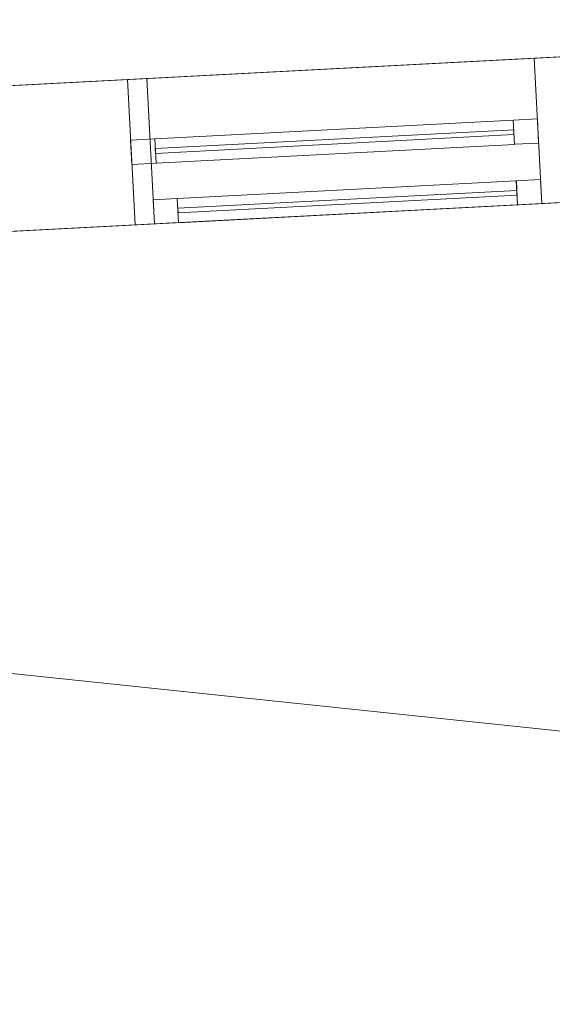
# Model space of a CAD drawing. Header units: millimetres. Extents: x -430348 to -225823, y -86243 to 5084.
# Tile 188 of 256: x -394729 to -393630, y -58258 to -56229. Entities that reach past the tile are written whole.
import ezdxf

# ---------------------------------------------------------------- set-up
doc = ezdxf.new("R2010")
doc.units = ezdxf.units.MM
for name, color, linetype, lineweight in [('A-GLAZ-CURT', 52, 'Continuous', 9), ('A-GLAZ-CWMG', 51, 'Continuous', 9), ('A-ROOF', 132, 'Continuous', 9), ('A-WALL', 113, 'Continuous', 9)]:
    doc.layers.add(name, color=color, linetype=linetype, lineweight=lineweight)

# ---------------------------------------------------------------- blocks, each defined once
blk = doc.blocks.new('System Panel - Glazed-566672-_3D_ Copy 1')
at = {"layer": 'A-GLAZ-CURT', "transparency": 33554471}
mesh = blk.add_polyface(dxfattribs=at)
corners = [(-370, 5), (-370, 5, 775), (370, 5, 775), (370, 5)]
mesh.append_faces([[corners[k] for k in face] for face in [(2, 3, 0, 1)]])
mesh = blk.add_polyface(dxfattribs=at)
corners = [(370, -5), (-370, -5), (-370, 5), (370, 5)]
mesh.append_faces([[corners[k] for k in face] for face in [(3, 0, 1, 2)]])
mesh = blk.add_polyface(dxfattribs=at)
corners = [(-370, -5, 775), (370, -5, 775), (370, 5, 775), (-370, 5, 775)]
mesh.append_faces([[corners[k] for k in face] for face in [(0, 1, 2, 3)]])
mesh = blk.add_polyface(dxfattribs=at)
corners = [(-370, -5), (-370, -5, 775), (-370, 5, 775), (-370, 5)]
mesh.append_faces([[corners[k] for k in face] for face in [(0, 1, 2, 3)]])
mesh = blk.add_polyface(dxfattribs=at)
corners = [(370, -5, 775), (370, -5), (370, 5), (370, 5, 775)]
mesh.append_faces([[corners[k] for k in face] for face in [(0, 1, 2, 3)]])
mesh = blk.add_polyface(dxfattribs=at)
corners = [(-370, -5), (370, -5), (370, -5, 775), (-370, -5, 775)]
mesh.append_faces([[corners[k] for k in face] for face in [(3, 0, 1, 2)]])
blk = doc.blocks.new('System Panel - Glazed-561739-_3D_ Copy 1')
at = {"layer": 'A-GLAZ-CURT', "transparency": 33554471}
mesh = blk.add_polyface(dxfattribs=at)
corners = [(-370, 5), (-370, 5, 275), (370, 5, 275), (370, 5)]
mesh.append_faces([[corners[k] for k in face] for face in [(1, 2, 3, 0)]])
mesh = blk.add_polyface(dxfattribs=at)
corners = [(370, -5), (-370, -5), (-370, 5), (370, 5)]
mesh.append_faces([[corners[k] for k in face] for face in [(0, 1, 2, 3)]])
mesh = blk.add_polyface(dxfattribs=at)
corners = [(-370, -5, 275), (370, -5, 275), (370, 5, 275), (-370, 5, 275)]
mesh.append_faces([[corners[k] for k in face] for face in [(0, 1, 2, 3)]])
mesh = blk.add_polyface(dxfattribs=at)
corners = [(-370, -5), (-370, -5, 275), (-370, 5, 275), (-370, 5)]
mesh.append_faces([[corners[k] for k in face] for face in [(0, 1, 2, 3)]])
mesh = blk.add_polyface(dxfattribs=at)
corners = [(370, -5, 275), (370, -5), (370, 5), (370, 5, 275)]
mesh.append_faces([[corners[k] for k in face] for face in [(0, 1, 2, 3)]])
mesh = blk.add_polyface(dxfattribs=at)
corners = [(-370, -5), (370, -5), (370, -5, 275), (-370, -5, 275)]
mesh.append_faces([[corners[k] for k in face] for face in [(2, 3, 0, 1)]])
blk = doc.blocks.new('Rectangular Mullion - 50mm x 50mm-263558-_3D_ Copy 1')
at = {"layer": 'A-GLAZ-CWMG'}
mesh = blk.add_polyface(dxfattribs=at)
corners = [(0, 25), (-50, 25), (-50, -25), (0, -25)]
mesh.append_faces([[corners[k] for k in face] for face in [(2, 3, 0, 1)]])
mesh = blk.add_polyface(dxfattribs=at)
corners = [(-50, 25), (0, 25), (0, 25, -350), (-50, 25, -350)]
mesh.append_faces([[corners[k] for k in face] for face in [(3, 0, 1, 2)]])
mesh = blk.add_polyface(dxfattribs=at)
corners = [(-50, -25), (-50, 25), (-50, 25, -350), (-50, -25, -350)]
mesh.append_faces([[corners[k] for k in face] for face in [(3, 0, 1, 2)]])
mesh = blk.add_polyface(dxfattribs=at)
corners = [(0, 25), (0, -25), (0, -25, -350), (0, 25, -350)]
mesh.append_faces([[corners[k] for k in face] for face in [(3, 0, 1, 2)]])
mesh = blk.add_polyface(dxfattribs=at)
corners = [(0, -25), (-50, -25), (-50, -25, -350), (0, -25, -350)]
mesh.append_faces([[corners[k] for k in face] for face in [(3, 0, 1, 2)]])
blk = doc.blocks.new('Rectangular Mullion - 50mm x 50mm-320855-_3D_ Copy 1')
at = {"layer": 'A-GLAZ-CWMG'}
mesh = blk.add_polyface(dxfattribs=at)
corners = [(0, 25), (-50, 25), (-50, -25), (0, -25)]
mesh.append_faces([[corners[k] for k in face] for face in [(2, 3, 0, 1)]])
mesh = blk.add_polyface(dxfattribs=at)
corners = [(0, 25, -740), (0, -25, -740), (-50, -25, -740), (-50, 25, -740)]
mesh.append_faces([[corners[k] for k in face] for face in [(0, 1, 2, 3)]])
mesh = blk.add_polyface(dxfattribs=at)
corners = [(-50, 25), (0, 25), (0, 25, -740), (-50, 25, -740)]
mesh.append_faces([[corners[k] for k in face] for face in [(0, 1, 2, 3)]])
mesh = blk.add_polyface(dxfattribs=at)
corners = [(-50, -25), (-50, 25), (-50, 25, -740), (-50, -25, -740)]
mesh.append_faces([[corners[k] for k in face] for face in [(0, 1, 2, 3)]])
mesh = blk.add_polyface(dxfattribs=at)
corners = [(0, 25), (0, -25), (0, -25, -740), (0, 25, -740)]
mesh.append_faces([[corners[k] for k in face] for face in [(0, 1, 2, 3)]])
mesh = blk.add_polyface(dxfattribs=at)
corners = [(0, -25), (-50, -25), (-50, -25, -740), (0, -25, -740)]
mesh.append_faces([[corners[k] for k in face] for face in [(0, 1, 2, 3)]])
blk = doc.blocks.new('Rectangular Mullion - 50mm x 50mm-372723-_3D_ Copy 1')
at = {"layer": 'A-GLAZ-CWMG'}
mesh = blk.add_polyface(dxfattribs=at)
corners = [(0, 25), (-50, 25), (-50, -25), (0, -25)]
mesh.append_faces([[corners[k] for k in face] for face in [(3, 0, 1, 2)]])
mesh = blk.add_polyface(dxfattribs=at)
corners = [(-50, 25), (0, 25), (0, 25, -850), (-50, 25, -850)]
mesh.append_faces([[corners[k] for k in face] for face in [(0, 1, 2, 3)]])
mesh = blk.add_polyface(dxfattribs=at)
corners = [(-50, -25), (-50, 25), (-50, 25, -850), (-50, -25, -850)]
mesh.append_faces([[corners[k] for k in face] for face in [(0, 1, 2, 3)]])
mesh = blk.add_polyface(dxfattribs=at)
corners = [(0, 25), (0, -25), (0, -25, -850), (0, 25, -850)]
mesh.append_faces([[corners[k] for k in face] for face in [(0, 1, 2, 3)]])
mesh = blk.add_polyface(dxfattribs=at)
corners = [(0, -25), (-50, -25), (-50, -25, -850), (0, -25, -850)]
mesh.append_faces([[corners[k] for k in face] for face in [(0, 1, 2, 3)]])
blk = doc.blocks.new('Rectangular Mullion - 50mm x 50mm-320854-_3D_ Copy 1')
at = {"layer": 'A-GLAZ-CWMG'}
mesh = blk.add_polyface(dxfattribs=at)
corners = [(0, 25), (-50, 25), (-50, -25), (0, -25)]
mesh.append_faces([[corners[k] for k in face] for face in [(2, 3, 0, 1)]])
mesh = blk.add_polyface(dxfattribs=at)
corners = [(0, 25, -740), (0, -25, -740), (-50, -25, -740), (-50, 25, -740)]
mesh.append_faces([[corners[k] for k in face] for face in [(0, 1, 2, 3)]])
mesh = blk.add_polyface(dxfattribs=at)
corners = [(-50, 25), (0, 25), (0, 25, -740), (-50, 25, -740)]
mesh.append_faces([[corners[k] for k in face] for face in [(0, 1, 2, 3)]])
mesh = blk.add_polyface(dxfattribs=at)
corners = [(-50, -25), (-50, 25), (-50, 25, -740), (-50, -25, -740)]
mesh.append_faces([[corners[k] for k in face] for face in [(0, 1, 2, 3)]])
mesh = blk.add_polyface(dxfattribs=at)
corners = [(0, 25), (0, -25), (0, -25, -740), (0, 25, -740)]
mesh.append_faces([[corners[k] for k in face] for face in [(0, 1, 2, 3)]])
mesh = blk.add_polyface(dxfattribs=at)
corners = [(0, -25), (-50, -25), (-50, -25, -740), (0, -25, -740)]
mesh.append_faces([[corners[k] for k in face] for face in [(0, 1, 2, 3)]])
blk = doc.blocks.new('Rectangular Mullion - 50mm x 50mm-320906-_3D_ Copy 1')
at = {"layer": 'A-GLAZ-CWMG'}
mesh = blk.add_polyface(dxfattribs=at)
corners = [(25, 25), (-25, 25), (-25, -25), (25, -25)]
mesh.append_faces([[corners[k] for k in face] for face in [(2, 3, 0, 1)]])
mesh = blk.add_polyface(dxfattribs=at)
corners = [(25, 25, -740), (25, -25, -740), (-25, -25, -740), (-25, 25, -740)]
mesh.append_faces([[corners[k] for k in face] for face in [(0, 1, 2, 3)]])
mesh = blk.add_polyface(dxfattribs=at)
corners = [(-25, 25), (25, 25), (25, 25, -740), (-25, 25, -740)]
mesh.append_faces([[corners[k] for k in face] for face in [(0, 1, 2, 3)]])
mesh = blk.add_polyface(dxfattribs=at)
corners = [(-25, -25), (-25, 25), (-25, 25, -740), (-25, -25, -740)]
mesh.append_faces([[corners[k] for k in face] for face in [(0, 1, 2, 3)]])
mesh = blk.add_polyface(dxfattribs=at)
corners = [(25, 25), (25, -25), (25, -25, -740), (25, 25, -740)]
mesh.append_faces([[corners[k] for k in face] for face in [(0, 1, 2, 3)]])
mesh = blk.add_polyface(dxfattribs=at)
corners = [(25, -25), (-25, -25), (-25, -25, -740), (25, -25, -740)]
mesh.append_faces([[corners[k] for k in face] for face in [(0, 1, 2, 3)]])
blk = doc.blocks.new('Rectangular Mullion - 50mm x 50mm-263559-_3D_ Copy 1')
at = {"layer": 'A-GLAZ-CWMG'}
mesh = blk.add_polyface(dxfattribs=at)
corners = [(0, 25, -350), (0, -25, -350), (-50, -25, -350), (-50, 25, -350)]
mesh.append_faces([[corners[k] for k in face] for face in [(0, 1, 2, 3)]])
mesh = blk.add_polyface(dxfattribs=at)
corners = [(-50, 25), (0, 25), (0, 25, -350), (-50, 25, -350)]
mesh.append_faces([[corners[k] for k in face] for face in [(3, 0, 1, 2)]])
mesh = blk.add_polyface(dxfattribs=at)
corners = [(-50, -25), (-50, 25), (-50, 25, -350), (-50, -25, -350)]
mesh.append_faces([[corners[k] for k in face] for face in [(3, 0, 1, 2)]])
mesh = blk.add_polyface(dxfattribs=at)
corners = [(0, 25), (0, -25), (0, -25, -350), (0, 25, -350)]
mesh.append_faces([[corners[k] for k in face] for face in [(3, 0, 1, 2)]])
mesh = blk.add_polyface(dxfattribs=at)
corners = [(0, -25), (-50, -25), (-50, -25, -350), (0, -25, -350)]
mesh.append_faces([[corners[k] for k in face] for face in [(3, 0, 1, 2)]])
blk = doc.blocks.new('Rectangular Mullion - 50mm x 50mm-372724-_3D_ Copy 1')
at = {"layer": 'A-GLAZ-CWMG'}
mesh = blk.add_polyface(dxfattribs=at)
corners = [(0, 25, -850), (0, -25, -850), (-50, -25, -850), (-50, 25, -850)]
mesh.append_faces([[corners[k] for k in face] for face in [(0, 1, 2, 3)]])
mesh = blk.add_polyface(dxfattribs=at)
corners = [(-50, 25), (0, 25), (0, 25, -850), (-50, 25, -850)]
mesh.append_faces([[corners[k] for k in face] for face in [(0, 1, 2, 3)]])
mesh = blk.add_polyface(dxfattribs=at)
corners = [(-50, -25), (-50, 25), (-50, 25, -850), (-50, -25, -850)]
mesh.append_faces([[corners[k] for k in face] for face in [(0, 1, 2, 3)]])
mesh = blk.add_polyface(dxfattribs=at)
corners = [(0, 25), (0, -25), (0, -25, -850), (0, 25, -850)]
mesh.append_faces([[corners[k] for k in face] for face in [(0, 1, 2, 3)]])
mesh = blk.add_polyface(dxfattribs=at)
corners = [(0, -25), (-50, -25), (-50, -25, -850), (0, -25, -850)]
mesh.append_faces([[corners[k] for k in face] for face in [(0, 1, 2, 3)]])
blk = doc.blocks.new('System Panel - Door-566689-_3D_ Copy 1')
at = {"layer": 'A-GLAZ-CURT'}
mesh = blk.add_polyface(dxfattribs=at)
corners = [(-350, 5), (-350, 5, 1920), (350, 5, 1920), (350, 5)]
mesh.append_faces([[corners[k] for k in face] for face in [(2, 3, 0, 1)]])
mesh = blk.add_polyface(dxfattribs=at)
corners = [(350, -5), (-350, -5), (-350, 5), (350, 5)]
mesh.append_faces([[corners[k] for k in face] for face in [(3, 0, 1, 2)]])
mesh = blk.add_polyface(dxfattribs=at)
corners = [(-350, -5, 1920), (350, -5, 1920), (350, 5, 1920), (-350, 5, 1920)]
mesh.append_faces([[corners[k] for k in face] for face in [(0, 1, 2, 3)]])
mesh = blk.add_polyface(dxfattribs=at)
corners = [(-350, -5), (-350, -5, 1920), (-350, 5, 1920), (-350, 5)]
mesh.append_faces([[corners[k] for k in face] for face in [(0, 1, 2, 3)]])
mesh = blk.add_polyface(dxfattribs=at)
corners = [(350, -5, 1920), (350, -5), (350, 5), (350, 5, 1920)]
mesh.append_faces([[corners[k] for k in face] for face in [(0, 1, 2, 3)]])
mesh = blk.add_polyface(dxfattribs=at)
corners = [(-350, -5), (350, -5), (350, -5, 1920), (-350, -5, 1920)]
mesh.append_faces([[corners[k] for k in face] for face in [(3, 0, 1, 2)]])
blk = doc.blocks.new('Rectangular Mullion - 50mm x 50mm-494546-_3D_ Copy 1')
at = {"layer": 'A-GLAZ-CWMG'}
mesh = blk.add_polyface(dxfattribs=at)
corners = [(0, 25), (-50, 25), (-50, -25), (0, -25)]
mesh.append_faces([[corners[k] for k in face] for face in [(2, 3, 0, 1)]])
mesh = blk.add_polyface(dxfattribs=at)
corners = [(0, 25, -2020), (0, -25, -2020), (-50, -25, -2020), (-50, 25, -2020)]
mesh.append_faces([[corners[k] for k in face] for face in [(0, 1, 2, 3)]])
mesh = blk.add_polyface(dxfattribs=at)
corners = [(-50, 25), (0, 25), (0, 25, -2020), (-50, 25, -2020)]
mesh.append_faces([[corners[k] for k in face] for face in [(0, 1, 2, 3)]])
mesh = blk.add_polyface(dxfattribs=at)
corners = [(-50, -25), (-50, 25), (-50, 25, -2020), (-50, -25, -2020)]
mesh.append_faces([[corners[k] for k in face] for face in [(0, 1, 2, 3)]])
mesh = blk.add_polyface(dxfattribs=at)
corners = [(0, 25), (0, -25), (0, -25, -2020), (0, 25, -2020)]
mesh.append_faces([[corners[k] for k in face] for face in [(0, 1, 2, 3)]])
mesh = blk.add_polyface(dxfattribs=at)
corners = [(0, -25), (-50, -25), (-50, -25, -2020), (0, -25, -2020)]
mesh.append_faces([[corners[k] for k in face] for face in [(0, 1, 2, 3)]])
blk = doc.blocks.new('Rectangular Mullion - 50mm x 50mm-279927-_3D_ Copy 1')
at = {"layer": 'A-GLAZ-CWMG'}
mesh = blk.add_polyface(dxfattribs=at)
corners = [(0, 25), (-50, 25), (-50, -25), (0, -25)]
mesh.append_faces([[corners[k] for k in face] for face in [(3, 0, 1, 2)]])
mesh = blk.add_polyface(dxfattribs=at)
corners = [(0, 25, -700), (0, -25, -700), (-50, -25, -700), (-50, 25, -700)]
mesh.append_faces([[corners[k] for k in face] for face in [(3, 0, 1, 2)]])
mesh = blk.add_polyface(dxfattribs=at)
corners = [(-50, 25), (0, 25), (0, 25, -700), (-50, 25, -700)]
mesh.append_faces([[corners[k] for k in face] for face in [(0, 1, 2, 3)]])
mesh = blk.add_polyface(dxfattribs=at)
corners = [(-50, -25), (-50, 25), (-50, 25, -700), (-50, -25, -700)]
mesh.append_faces([[corners[k] for k in face] for face in [(0, 1, 2, 3)]])
mesh = blk.add_polyface(dxfattribs=at)
corners = [(0, 25), (0, -25), (0, -25, -700), (0, 25, -700)]
mesh.append_faces([[corners[k] for k in face] for face in [(0, 1, 2, 3)]])
mesh = blk.add_polyface(dxfattribs=at)
corners = [(0, -25), (-50, -25), (-50, -25, -700), (0, -25, -700)]
mesh.append_faces([[corners[k] for k in face] for face in [(0, 1, 2, 3)]])
blk = doc.blocks.new('Rectangular Mullion - 50mm x 50mm-494547-_3D_ Copy 1')
at = {"layer": 'A-GLAZ-CWMG'}
mesh = blk.add_polyface(dxfattribs=at)
corners = [(0, 25), (-50, 25), (-50, -25), (0, -25)]
mesh.append_faces([[corners[k] for k in face] for face in [(2, 3, 0, 1)]])
mesh = blk.add_polyface(dxfattribs=at)
corners = [(0, 25, -2020), (0, -25, -2020), (-50, -25, -2020), (-50, 25, -2020)]
mesh.append_faces([[corners[k] for k in face] for face in [(0, 1, 2, 3)]])
mesh = blk.add_polyface(dxfattribs=at)
corners = [(-50, 25), (0, 25), (0, 25, -2020), (-50, 25, -2020)]
mesh.append_faces([[corners[k] for k in face] for face in [(0, 1, 2, 3)]])
mesh = blk.add_polyface(dxfattribs=at)
corners = [(-50, -25), (-50, 25), (-50, 25, -2020), (-50, -25, -2020)]
mesh.append_faces([[corners[k] for k in face] for face in [(0, 1, 2, 3)]])
mesh = blk.add_polyface(dxfattribs=at)
corners = [(0, 25), (0, -25), (0, -25, -2020), (0, 25, -2020)]
mesh.append_faces([[corners[k] for k in face] for face in [(0, 1, 2, 3)]])
mesh = blk.add_polyface(dxfattribs=at)
corners = [(0, -25), (-50, -25), (-50, -25, -2020), (0, -25, -2020)]
mesh.append_faces([[corners[k] for k in face] for face in [(0, 1, 2, 3)]])
blk = doc.blocks.new('Rectangular Mullion - 50mm x 50mm-279928-_3D_ Copy 1')
at = {"layer": 'A-GLAZ-CWMG'}
mesh = blk.add_polyface(dxfattribs=at)
corners = [(0, 25), (-50, 25), (-50, -25), (0, -25)]
mesh.append_faces([[corners[k] for k in face] for face in [(3, 0, 1, 2)]])
mesh = blk.add_polyface(dxfattribs=at)
corners = [(0, 25, -700), (0, -25, -700), (-50, -25, -700), (-50, 25, -700)]
mesh.append_faces([[corners[k] for k in face] for face in [(3, 0, 1, 2)]])
mesh = blk.add_polyface(dxfattribs=at)
corners = [(-50, 25), (0, 25), (0, 25, -700), (-50, 25, -700)]
mesh.append_faces([[corners[k] for k in face] for face in [(0, 1, 2, 3)]])
mesh = blk.add_polyface(dxfattribs=at)
corners = [(-50, -25), (-50, 25), (-50, 25, -700), (-50, -25, -700)]
mesh.append_faces([[corners[k] for k in face] for face in [(0, 1, 2, 3)]])
mesh = blk.add_polyface(dxfattribs=at)
corners = [(0, 25), (0, -25), (0, -25, -700), (0, 25, -700)]
mesh.append_faces([[corners[k] for k in face] for face in [(0, 1, 2, 3)]])
mesh = blk.add_polyface(dxfattribs=at)
corners = [(0, -25), (-50, -25), (-50, -25, -700), (0, -25, -700)]
mesh.append_faces([[corners[k] for k in face] for face in [(0, 1, 2, 3)]])

msp = doc.modelspace()

# ---------------------------------------------------------------- block references
at = {"layer": 'A-GLAZ-CURT', "transparency": 33554471, "rotation": 182.9999999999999}
for name, p in [('System Panel - Glazed-566672-_3D_ Copy 1', (-394079.2, -56480.2, 63000.9)), ('System Panel - Glazed-561739-_3D_ Copy 1', (-394079.2, -56480.2, 63825.9))]:
    msp.add_blockref(name, p, dxfattribs=at)
at = {"layer": 'A-GLAZ-CURT', "rotation": 182.9999999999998}
msp.add_blockref('System Panel - Door-566689-_3D_ Copy 1', (-394052.7, -56604, 59541.3), dxfattribs=at)
at = {"layer": 'A-GLAZ-CWMG', "extrusion": (-0.99863, -0.052336, 0), "rotation": 90}
for name, p in [('Rectangular Mullion - 50mm x 50mm-320855-_3D_ Copy 1', (35778.3, 64150.9, 396865.1)), ('Rectangular Mullion - 50mm x 50mm-320906-_3D_ Copy 1', (35778.3, 63800.9, 396865.1)), ('Rectangular Mullion - 50mm x 50mm-279927-_3D_ Copy 1', (35903.3, 61511.3, 396825.1))]:
    msp.add_blockref(name, p, dxfattribs=at)
at = {"layer": 'A-GLAZ-CWMG', "extrusion": (0.99863, 0.052336, 0), "rotation": 270}
for name, p in [('Rectangular Mullion - 50mm x 50mm-320854-_3D_ Copy 1', (-35778.3, 62950.9, -396125.1)), ('Rectangular Mullion - 50mm x 50mm-279928-_3D_ Copy 1', (-35903.3, 59491.3, -396125.1))]:
    msp.add_blockref(name, p, dxfattribs=at)
at = {"layer": 'A-GLAZ-CWMG'}
for name, p, rotation in [('Rectangular Mullion - 50mm x 50mm-263558-_3D_ Copy 1', (-393659.8, -56458.2, 64150.9), 2.999999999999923), ('Rectangular Mullion - 50mm x 50mm-372724-_3D_ Copy 1', (-393659.8, -56458.2, 63800.9), 2.999999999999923), ('Rectangular Mullion - 50mm x 50mm-494546-_3D_ Copy 1', (-393653.3, -56583.1, 61511.3), 2.999999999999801)]:
    msp.add_blockref(name, p, dxfattribs=dict(at, rotation=rotation))
at = {"layer": 'A-GLAZ-CWMG', "extrusion": (0, 0, -1)}
for name, p, rotation in [('Rectangular Mullion - 50mm x 50mm-372723-_3D_ Copy 1', (394498.7, -56502.2, -62950.9), 357.0000000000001), ('Rectangular Mullion - 50mm x 50mm-263559-_3D_ Copy 1', (394498.7, -56502.2, -63800.9), 357.0000000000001), ('Rectangular Mullion - 50mm x 50mm-494547-_3D_ Copy 1', (394452.2, -56624.9, -59491.3), 357.0000000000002)]:
    msp.add_blockref(name, p, dxfattribs=dict(at, rotation=rotation))

# ---------------------------------------------------------------- meshes
at = {"layer": 'A-ROOF'}
mesh = msp.add_polyface(dxfattribs=at)
corners = [(-401332.4, -59842.4, 66627), (-405048.8, -56496.1, 64150.9), (-380392.7, -55203.9, 64150.9), (-383738.9, -58920.3, 66627), (-385912.4, -59034.2, 66627), (-385947.8, -58358.1, 66152.9), (-386845.4, -58405.2, 66152.9), (-386809.9, -59081.3, 66627), (-398308.5, -59683.9, 66627), (-398341.5, -59053.1, 66184.7), (-399220.3, -59099.2, 66184.7), (-399187.3, -59729.9, 66627)]
mesh.append_faces([[corners[k] for k in face] for face in [(5, 2, 3, 4)]], dxfattribs={"vtx0": -1})
mesh.append_faces([[corners[k] for k in face] for face in [(10, 1, 9)]], dxfattribs={"vtx0": -1, "vtx1": -1})
mesh.append_faces([[corners[k] for k in face] for face in [(2, 5, 6, 1)]], dxfattribs={"vtx0": -1, "vtx2": -1})
mesh.append_faces([[corners[k] for k in face] for face in [(0, 1, 10, 11)]], dxfattribs={"vtx1": -1})
mesh.append_faces([[corners[k] for k in face] for face in [(6, 7, 9, 1)]], dxfattribs={"vtx1": -1, "vtx2": -1, "vtx3": -1})
mesh.append_faces([[corners[k] for k in face] for face in [(7, 8, 9)]], dxfattribs={"vtx2": -1})
mesh = msp.add_polyface(dxfattribs=at)
corners = [(-405048.8, -56496.1, 64273), (-401332.4, -59842.4, 66749), (-399187.3, -59729.9, 66749), (-399220.3, -59099.2, 66306.8), (-398341.5, -59053.1, 66306.8), (-398308.5, -59683.9, 66749), (-386809.9, -59081.3, 66749), (-386845.4, -58405.2, 66275), (-385947.8, -58358.1, 66275), (-385912.4, -59034.2, 66749), (-383738.9, -58920.3, 66749), (-380392.7, -55203.9, 64273)]
mesh.append_faces([[corners[k] for k in face] for face in [(3, 0, 1, 2)]], dxfattribs={"vtx0": -1})
mesh.append_faces([[corners[k] for k in face] for face in [(0, 3, 4, 7)]], dxfattribs={"vtx0": -1, "vtx2": -1, "vtx3": -1})
mesh.append_faces([[corners[k] for k in face] for face in [(10, 11, 8, 9), (6, 7, 4, 5)]], dxfattribs={"vtx1": -1})
mesh.append_faces([[corners[k] for k in face] for face in [(7, 8, 11, 0)]], dxfattribs={"vtx1": -1, "vtx3": -1})
mesh = msp.add_polyface(dxfattribs=at)
corners = [(-405048.8, -56496.1, 64273), (-380392.7, -55203.9, 64273), (-380392.7, -55203.9, 64150.9), (-405048.8, -56496.1, 64150.9)]
mesh.append_faces([[corners[k] for k in face] for face in [(1, 2, 3, 0)]])
at = {"layer": 'A-WALL'}
mesh = msp.add_polyface(dxfattribs=at)
corners = [(-381121.2, -55650.9, 57947.5), (-381990, -55696.5, 57947.5), (-382289.6, -55712.2, 57947.5), (-386284.1, -55921.5, 57947.5), (-386583.7, -55937.2, 57947.5), (-393360.4, -56292.3, 57947.5), (-393560.1, -56302.8, 57947.5), (-400651.5, -56674.5, 57947.5), (-400951.1, -56690.2, 57947.5), (-404236.6, -56862.3, 57947.5), (-404236.6, -56862.3, 64436.8), (-381121.2, -55650.9, 64436.8), (-387043.1, -55961.3, 60670.9), (-387043.1, -55961.3, 61644.3), (-387842, -56003.1, 61644.3), (-387842, -56003.1, 60670.9), (-383721.3, -55787.2, 62950.9), (-383721.3, -55787.2, 64150.9), (-385119.4, -55860.5, 64150.9), (-385119.4, -55860.5, 62950.9), (-381224.7, -55656.3, 62950.9), (-381224.7, -55656.3, 64150.9), (-382123.5, -55703.4, 64150.9), (-382123.5, -55703.4, 62950.9), (-388015.4, -56012.2, 62950.9), (-388015.4, -56012.2, 64150.9), (-389213.8, -56075, 64150.9), (-389213.8, -56075, 62950.9), (-392411.7, -56242.6, 62950.9), (-392411.7, -56242.6, 64150.9), (-392970.9, -56271.9, 64150.9), (-392970.9, -56271.9, 62950.9), (-396114.3, -56436.7, 62950.9), (-396114.3, -56436.7, 64150.9), (-397502.4, -56509.4, 64150.9), (-397502.4, -56509.4, 62950.9), (-400298.6, -56656, 62950.9), (-400298.6, -56656, 64150.9), (-401596.8, -56724, 64150.9), (-401596.8, -56724, 62950.9), (-403294.4, -56813, 62950.9), (-403294.4, -56813, 64150.9), (-404093.3, -56854.8, 64150.9), (-404093.3, -56854.8, 62950.9), (-393667.7, -56308.4, 62950.9), (-393667.7, -56308.4, 64150.9), (-394506.5, -56352.4, 64150.9), (-394506.5, -56352.4, 62950.9), (-390891.5, -56163, 62950.9), (-390891.5, -56163, 64150.9), (-391730.3, -56206.9, 64150.9), (-391730.3, -56206.9, 62950.9), (-392491.6, -56246.8, 61343.5), (-392491.6, -56246.8, 61763.5), (-392891.1, -56267.7, 61763.5), (-392891.1, -56267.7, 61343.5), (-395305.4, -56394.3, 60390.9), (-395305.4, -56394.3, 61690.9), (-396104.3, -56436.1, 61690.9), (-396104.3, -56436.1, 60390.9), (-397582.3, -56513.6, 60684.3), (-397582.3, -56513.6, 61684.3), (-398341.2, -56553.4, 61684.3), (-398341.2, -56553.4, 60684.3), (-399439.7, -56610.9, 60684.3), (-399439.7, -56610.9, 61684.3), (-400198.7, -56650.7, 61684.3), (-400198.7, -56650.7, 60684.3), (-391226.7, -56180.5, 61051.1), (-391226.7, -56180.5, 61471.1), (-391626.1, -56201.5, 61471.1), (-391626.1, -56201.5, 61051.1), (-393117.3, -56279.6, 61210.9), (-393117.3, -56279.6, 59270.9), (-392278.5, -56235.6, 59270.9), (-392278.5, -56235.6, 61210.9), (-393667.7, -56308.4, 59491.3), (-393667.7, -56308.4, 61511.3), (-394466.6, -56350.3, 61511.3), (-394466.6, -56350.3, 59491.3), (-381224.7, -55656.3, 60751.3), (-381224.7, -55656.3, 61511.3), (-381823.9, -55687.7, 61511.3), (-381823.9, -55687.7, 60751.3)]
mesh.append_faces([[corners[k] for k in face] for face in [(27, 69, 48), (50, 29, 11, 49), (24, 19, 13), (70, 53, 51)]], dxfattribs={"vtx0": -1, "vtx1": -1, "vtx2": -1})
mesh.append_faces([[corners[k] for k in face] for face in [(67, 9, 40, 39)]], dxfattribs={"vtx0": -1, "vtx1": -1, "vtx2": -1, "vtx3": -1})
mesh.append_faces([[corners[k] for k in face] for face in [(19, 83, 12, 13), (27, 14, 68, 69), (79, 6, 59, 56), (44, 54, 77, 78), (32, 47, 57, 58), (10, 30, 45, 46), (10, 46, 33, 34)]], dxfattribs={"vtx0": -1, "vtx1": -1, "vtx3": -1})
mesh.append_faces([[corners[k] for k in face] for face in [(83, 2, 3), (0, 80, 81, 11), (20, 81, 82, 23), (71, 74, 75, 70), (74, 71, 68), (24, 13, 14, 27), (19, 24, 25, 18), (23, 16, 17, 22), (51, 28, 29, 50), (49, 26, 27, 48), (63, 64, 65, 62), (10, 42, 43, 9), (9, 43, 40)]], dxfattribs={"vtx0": -1, "vtx2": -1})
mesh.append_faces([[corners[k] for k in face] for face in [(68, 14, 15, 74), (75, 52, 53, 70), (11, 21, 22, 17), (11, 17, 18, 25), (11, 25, 26, 49), (6, 79, 76, 73), (7, 67, 64, 63), (35, 61, 62, 65), (7, 63, 60, 59), (36, 34, 35, 65)]], dxfattribs={"vtx0": -1, "vtx2": -1, "vtx3": -1})
mesh.append_faces([[corners[k] for k in face] for face in [(83, 0, 1, 2)]], dxfattribs={"vtx0": -1, "vtx3": -1})
mesh.append_faces([[corners[k] for k in face] for face in [(83, 80, 0), (4, 5, 74), (19, 16, 83), (6, 7, 59), (8, 9, 67, 7), (65, 66, 36), (36, 37, 34)]], dxfattribs={"vtx1": -1, "vtx2": -1})
mesh.append_faces([[corners[k] for k in face] for face in [(3, 4, 12, 83), (82, 83, 16, 23), (15, 12, 4, 74), (20, 21, 11, 81), (53, 54, 28, 51), (31, 28, 54, 44), (54, 55, 72, 77), (47, 44, 78, 57), (35, 32, 58, 61), (37, 38, 10, 34), (41, 42, 10, 38)]], dxfattribs={"vtx1": -1, "vtx2": -1, "vtx3": -1})
mesh.append_faces([[corners[k] for k in face] for face in [(75, 72, 55, 52), (69, 70, 51, 48), (10, 11, 29, 30), (5, 6, 73, 74), (72, 73, 76, 77), (56, 57, 78, 79), (66, 67, 39, 36), (58, 59, 60, 61), (30, 31, 44, 45), (32, 33, 46, 47), (38, 39, 40, 41)]], dxfattribs={"vtx1": -1, "vtx3": -1})
mesh = msp.add_polyface(dxfattribs=at)
corners = [(-404236.6, -56862.3, 57947.5), (-400951.1, -56690.2, 57947.5), (-400651.5, -56674.5, 57947.5), (-393560.1, -56302.8, 57947.5), (-393360.4, -56292.3, 57947.5), (-386583.7, -55937.2, 57947.5), (-386284.1, -55921.5, 57947.5), (-382289.6, -55712.2, 57947.5), (-381990, -55696.5, 57947.5), (-381121.2, -55650.9, 57947.5), (-381105.5, -55950.5, 57947.5), (-391756, -56508.7, 57947.5), (-392055.6, -56524.4, 57947.5), (-393243.4, -56586.6, 57947.5), (-393543, -56602.3, 57947.5), (-404220.9, -57161.9, 57947.5)]
mesh.append_faces([[corners[k] for k in face] for face in [(10, 7, 8, 9)]], dxfattribs={"vtx0": -1})
mesh.append_faces([[corners[k] for k in face] for face in [(11, 5, 10)]], dxfattribs={"vtx0": -1, "vtx1": -1})
mesh.append_faces([[corners[k] for k in face] for face in [(4, 12, 13, 14)]], dxfattribs={"vtx0": -1, "vtx3": -1})
mesh.append_faces([[corners[k] for k in face] for face in [(6, 7, 10, 5), (3, 4, 14)]], dxfattribs={"vtx1": -1, "vtx2": -1})
mesh.append_faces([[corners[k] for k in face] for face in [(4, 5, 11, 12), (14, 15, 2, 3)]], dxfattribs={"vtx1": -1, "vtx3": -1})
mesh.append_faces([[corners[k] for k in face] for face in [(15, 0, 1, 2)]], dxfattribs={"vtx3": -1})
mesh = msp.add_polyface(dxfattribs=at)
corners = [(-381121.2, -55650.9, 64436.8), (-404236.6, -56862.3, 64436.8), (-404220.9, -57161.9, 64646.8), (-381105.5, -55950.5, 64646.8)]
mesh.append_faces([[corners[k] for k in face] for face in [(3, 0, 1, 2)]])
mesh = msp.add_polyface(dxfattribs=at)
corners = [(-404220.9, -57161.9, 57947.5), (-393543, -56602.3, 57947.5), (-393243.4, -56586.6, 57947.5), (-392055.6, -56524.4, 57947.5), (-391756, -56508.7, 57947.5), (-381105.5, -55950.5, 57947.5), (-381105.5, -55950.5, 64646.8), (-404220.9, -57161.9, 64646.8), (-387027.4, -56260.9, 61644.3), (-387027.4, -56260.9, 60670.9), (-387826.3, -56302.7, 60670.9), (-387826.3, -56302.7, 61644.3), (-383705.6, -56086.8, 64150.9), (-383705.6, -56086.8, 62950.9), (-385103.7, -56160, 62950.9), (-385103.7, -56160, 64150.9), (-381209, -55955.9, 64150.9), (-381209, -55955.9, 62950.9), (-382107.8, -56003, 62950.9), (-382107.8, -56003, 64150.9), (-387999.7, -56311.8, 64150.9), (-387999.7, -56311.8, 62950.9), (-389198.1, -56374.6, 62950.9), (-389198.1, -56374.6, 64150.9), (-392396, -56542.2, 64150.9), (-392396, -56542.2, 62950.9), (-392955.2, -56571.5, 62950.9), (-392955.2, -56571.5, 64150.9), (-396098.6, -56736.3, 64150.9), (-396098.6, -56736.3, 62950.9), (-397486.7, -56809, 62950.9), (-397486.7, -56809, 64150.9), (-400282.9, -56955.5, 64150.9), (-400282.9, -56955.5, 62950.9), (-401581.1, -57023.6, 62950.9), (-401581.1, -57023.6, 64150.9), (-403278.7, -57112.6, 64150.9), (-403278.7, -57112.6, 62950.9), (-404077.6, -57154.4, 62950.9), (-404077.6, -57154.4, 64150.9), (-393652, -56608, 64150.9), (-393652, -56608, 62950.9), (-394490.8, -56652, 62950.9), (-394490.8, -56652, 64150.9), (-390875.8, -56462.5, 64150.9), (-390875.8, -56462.5, 62950.9), (-391714.6, -56506.5, 62950.9), (-391714.6, -56506.5, 64150.9), (-392475.9, -56546.4, 61763.5), (-392475.9, -56546.4, 61343.5), (-392875.4, -56567.3, 61343.5), (-392875.4, -56567.3, 61763.5), (-395289.7, -56693.9, 61690.9), (-395289.7, -56693.9, 60390.9), (-396088.6, -56735.7, 60390.9), (-396088.6, -56735.7, 61690.9), (-397566.6, -56813.2, 61684.3), (-397566.6, -56813.2, 60684.3), (-398325.5, -56853, 60684.3), (-398325.5, -56853, 61684.3), (-399424, -56910.5, 61684.3), (-399424, -56910.5, 60684.3), (-400183, -56950.3, 60684.3), (-400183, -56950.3, 61684.3), (-391211, -56480.1, 61471.1), (-391211, -56480.1, 61051.1), (-391610.4, -56501, 61051.1), (-391610.4, -56501, 61471.1), (-393101.6, -56579.2, 59270.9), (-393101.6, -56579.2, 61210.9), (-392262.8, -56535.2, 61210.9), (-392262.8, -56535.2, 59270.9), (-393652, -56608, 61511.3), (-393652, -56608, 59491.3), (-394450.9, -56649.9, 59491.3), (-394450.9, -56649.9, 61511.3), (-381209, -55955.9, 61511.3), (-381209, -55955.9, 60751.3), (-381808.2, -55987.3, 60751.3), (-381808.2, -55987.3, 61511.3)]
mesh.append_faces([[corners[k] for k in face] for face in [(42, 75, 41)]], dxfattribs={"vtx0": -1, "vtx1": -1})
mesh.append_faces([[corners[k] for k in face] for face in [(58, 61, 1, 57), (57, 1, 54), (72, 51, 41, 75), (51, 72, 69, 50), (26, 41, 51, 25), (40, 27, 7, 43), (30, 33, 60), (56, 55, 30), (9, 78, 14, 8), (14, 21, 8)]], dxfattribs={"vtx0": -1, "vtx1": -1, "vtx2": -1})
mesh.append_faces([[corners[k] for k in face] for face in [(52, 75, 42, 29)]], dxfattribs={"vtx0": -1, "vtx1": -1, "vtx2": -1, "vtx3": -1})
mesh.append_faces([[corners[k] for k in face] for face in [(0, 62, 37, 38), (46, 48, 67, 64), (65, 4, 10, 11), (6, 24, 47, 44), (6, 44, 23, 20)]], dxfattribs={"vtx0": -1, "vtx1": -1, "vtx3": -1})
mesh.append_faces([[corners[k] for k in face] for face in [(55, 56, 57, 54), (68, 1, 2, 71), (73, 68, 69, 72), (75, 52, 53, 74), (33, 30, 31, 32), (37, 34, 35, 36), (41, 26, 27, 40), (29, 42, 43, 28), (7, 27, 24, 6), (50, 69, 70, 49), (12, 18, 19)]], dxfattribs={"vtx0": -1, "vtx2": -1})
mesh.append_faces([[corners[k] for k in face] for face in [(74, 53, 54, 1), (7, 39, 36, 35), (7, 35, 32, 31), (7, 31, 28, 43), (5, 77, 78, 9), (22, 64, 65, 11), (25, 51, 48, 46), (18, 12, 13, 79), (6, 16, 17, 76)]], dxfattribs={"vtx0": -1, "vtx2": -1, "vtx3": -1})
mesh.append_faces([[corners[k] for k in face] for face in [(3, 4, 71, 2)]], dxfattribs={"vtx1": -1, "vtx2": -1})
mesh.append_faces([[corners[k] for k in face] for face in [(59, 56, 30, 60), (62, 63, 34, 37), (73, 74, 1, 68), (65, 66, 71, 4), (48, 49, 70, 67), (45, 46, 64, 22), (15, 12, 6, 20), (19, 16, 6, 12)]], dxfattribs={"vtx1": -1, "vtx2": -1, "vtx3": -1})
mesh.append_faces([[corners[k] for k in face] for face in [(61, 62, 0, 1), (60, 61, 58, 59), (63, 60, 33, 34), (38, 39, 7, 0), (55, 52, 29, 30), (70, 71, 66, 67), (9, 10, 4, 5), (76, 77, 5, 6), (78, 79, 13, 14), (79, 76, 17, 18), (11, 8, 21, 22), (44, 45, 22, 23), (24, 25, 46, 47), (14, 15, 20, 21)]], dxfattribs={"vtx1": -1, "vtx3": -1})
mesh = msp.add_polyface(dxfattribs=at)
corners = [(-393667.7, -56308.4, 64150.9), (-393652, -56608, 64150.9), (-394490.8, -56652, 64150.9), (-394506.5, -56352.4, 64150.9)]
mesh.append_faces([[corners[k] for k in face] for face in [(1, 2, 3, 0)]])
mesh = msp.add_polyface(dxfattribs=at)
corners = [(-393652, -56608, 62950.9), (-393667.7, -56308.4, 62950.9), (-394506.5, -56352.4, 62950.9), (-394490.8, -56652, 62950.9)]
mesh.append_faces([[corners[k] for k in face] for face in [(2, 3, 0, 1)]])
mesh = msp.add_polyface(dxfattribs=at)
corners = [(-393667.7, -56308.4, 61511.3), (-393652, -56608, 61511.3), (-394450.9, -56649.9, 61511.3), (-394466.6, -56350.3, 61511.3)]
mesh.append_faces([[corners[k] for k in face] for face in [(1, 2, 3, 0)]])
mesh = msp.add_polyface(dxfattribs=at)
corners = [(-393652, -56608, 59491.3), (-393667.7, -56308.4, 59491.3), (-394466.6, -56350.3, 59491.3), (-394450.9, -56649.9, 59491.3)]
mesh.append_faces([[corners[k] for k in face] for face in [(3, 0, 1, 2)]])
mesh = msp.add_polyface(dxfattribs=at)
corners = [(-393652, -56608, 64150.9), (-393667.7, -56308.4, 64150.9), (-393667.7, -56308.4, 62950.9), (-393652, -56608, 62950.9)]
mesh.append_faces([[corners[k] for k in face] for face in [(3, 0, 1, 2)]])
mesh = msp.add_polyface(dxfattribs=at)
corners = [(-393667.7, -56308.4, 59491.3), (-393652, -56608, 59491.3), (-393652, -56608, 61511.3), (-393667.7, -56308.4, 61511.3)]
mesh.append_faces([[corners[k] for k in face] for face in [(0, 1, 2, 3)]])
mesh = msp.add_polyface(dxfattribs=at)
corners = [(-394506.5, -56352.4, 64150.9), (-394490.8, -56652, 64150.9), (-394490.8, -56652, 62950.9), (-394506.5, -56352.4, 62950.9)]
mesh.append_faces([[corners[k] for k in face] for face in [(0, 1, 2, 3)]])
mesh = msp.add_polyface(dxfattribs=at)
corners = [(-394466.6, -56350.3, 61511.3), (-394450.9, -56649.9, 61511.3), (-394450.9, -56649.9, 59491.3), (-394466.6, -56350.3, 59491.3)]
mesh.append_faces([[corners[k] for k in face] for face in [(0, 1, 2, 3)]])

doc.saveas('drawing.dxf')
